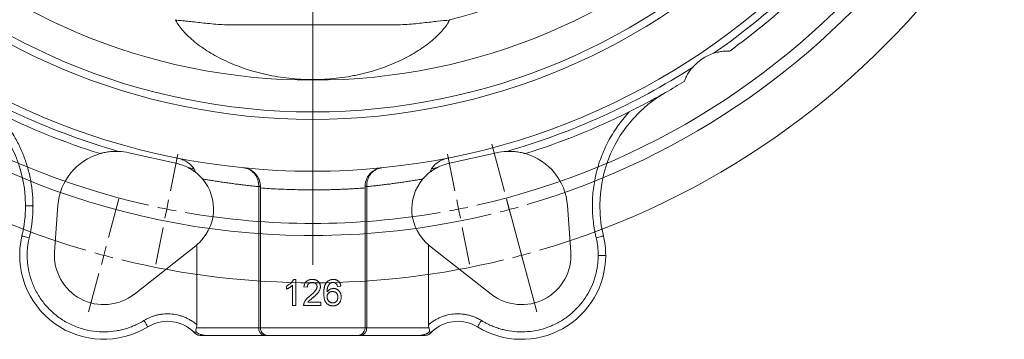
# Model space of a CAD drawing. Header units: millimetres. Extents: x -18 to 812, y -33 to 757.
# Tile 4 of 14: x 128 to 392, y 153 to 238. Entities that reach past the tile are written whole.
import ezdxf

# ---------------------------------------------------------------- set-up
doc = ezdxf.new("R2010")
doc.units = ezdxf.units.MM

# ---------------------------------------------------------------- blocks, each defined once
blk = doc.blocks.new('SW_CENTERMARKSYMBOL_3')
at = {"color": 0, "linetype": 'Continuous', "lineweight": 0}
for p, q in [((55.88, -213.54), (55.88, -419.59)), ((107.18, -399.99), (103.79, -387.34)), ((17.84, -399.8), (19.79, -389.99)), ((93.92, -399.8), (91.97, -389.99)), ((1.29, -412.26), (4.06, -401.92)), ((16.86, -404.7), (17.35, -402.25)), ((94.9, -404.7), (94.41, -402.25)), ((110.46, -412.26), (107.69, -401.92)), ((108.47, -404.82), (107.82, -402.4)), ((16.86, -404.7), (16.37, -407.15)), ((94.9, -404.7), (95.38, -407.15)), ((108.47, -404.82), (109.12, -407.23)), ((15.89, -409.6), (13.93, -419.41)), ((95.87, -409.6), (97.82, -419.41)), ((109.77, -409.65), (113.16, -422.3)), ((0, -417.09), (0.65, -414.67)), ((111.76, -417.09), (111.11, -414.67)), ((0, -417.09), (-0.65, -419.5)), ((111.76, -417.09), (112.41, -419.5)), ((-1.29, -421.92), (-4.06, -432.25)), ((113.05, -421.92), (115.82, -432.25))]:
    blk.add_line(p, q, dxfattribs=at)
for radius, start, end in [(215.9, 106.3269, 253.6731), (215.9, 286.3269, 73.6731), (203.2, 106.4098, 283.5902), (200, 102.6824, 257.3176), (200, 282.6824, 77.3176), (203.2, 286.4098, 73.5902), (200, 258.0338, 258.75), (200, 258.75, 259.4662), (200, 260.1824, 279.8176), (200, 280.5338, 281.25), (200, 281.25, 281.9662), (203.2, 284.2951, 285), (203.2, 285, 285.7049), (215.9, 254.3365, 255), (215.9, 255, 255.6635), (215.9, 256.3269, 283.6731), (215.9, 284.3365, 285), (215.9, 285, 285.6635)]:
    blk.add_arc((55.88, -208.54), radius, start, end, dxfattribs=at)

msp = doc.modelspace()

# ---------------------------------------------------------------- linework, layer by layer
at = {"color": 7, "linetype": 'Continuous', "lineweight": 15}
for p, q in [((170.61, 199.62), (157.72, 202.53)), ((256.04, 202.53), (243.15, 199.62)), ((192.43, 193.47), (192.43, 193.57)), ((192.88, 193.47), (192.43, 193.47)), ((192.43, 193.47), (192.43, 155.58)), ((192.88, 155.58), (192.88, 193.1)), ((221.32, 193.47), (220.88, 193.47)), ((220.88, 193.1), (220.88, 155.58)), ((221.32, 193.57), (221.32, 193.47)), ((221.32, 155.58), (221.32, 193.47)), ((138.73, 188.43), (137.83, 175.99)), ((275.03, 188.43), (275.92, 175.99)), ((175.59, 177.61), (159.17, 164.67)), ((175.88, 156.46), (175.88, 177.84)), ((237.88, 177.84), (237.88, 156.46)), ((254.59, 164.67), (238.16, 177.61)), ((202.39, 168.58), (201.81, 168.58)), ((202.39, 168.58), (202.39, 161.58)), ((199.88, 166.01), (199.88, 166.83)), ((201.49, 161.58), (201.49, 167.04)), ((205.44, 166.52), (204.54, 166.61)), ((214.42, 166.79), (213.52, 166.7)), ((202.39, 161.58), (201.49, 161.58)), ((209.03, 161.58), (204.46, 161.58)), ((205.61, 162.48), (209.03, 162.48)), ((209.03, 162.48), (209.03, 161.58)), ((192.43, 155.58), (175.77, 155.58)), ((192.43, 155.58), (192.88, 155.58)), ((220.88, 155.58), (192.88, 155.58)), ((221.32, 155.58), (220.88, 155.58)), ((237.99, 155.58), (221.32, 155.58)), ((193.99, 153.58), (178.45, 153.58)), ((219.06, 153.58), (194.69, 153.58)), ((235.31, 153.58), (219.77, 153.58))]:
    msp.add_line(p, q, dxfattribs=at)
for radius in [186, 172.1, 170.1, 161.6]:
    msp.add_circle((206.88, 383.58), radius, dxfattribs=at)
for centre, radius, start, end in [((206.88, 383.58), 149.95, 284.1441, 75.8559), ((206.88, 383.58), 190, 305.9545, 312.5755), ((317.99, 217.29), 12.5, 107.9989, 139.5011), ((206.88, 383.58), 190, 299.8004, 301.5455), ((95.06, 188.34), 35, 360, 60.1996), ((318.7, 188.34), 35, 119.8004, 193.3707), ((206.88, 383.58), 190, 243.5254, 252.5755), ((206.88, 383.58), 190, 287.4245, 296.4746), ((154.29, 187.31), 15.6, 77.3015, 87.4983), ((259.47, 187.31), 15.6, 92.5017, 102.6985), ((154.29, 187.31), 15.6, 106.0123, 175.8931), ((259.47, 187.31), 15.6, 4.1069, 73.9877), ((167.86, 187.43), 12.5, 62.9989, 77.3015), ((245.9, 187.43), 12.5, 102.6985, 117.0011), ((167.86, 187.43), 12.5, 309.8997, 40.3703), ((245.9, 187.43), 12.5, 139.6297, 230.1003), ((192.49, 191.88), 1.7, 76.8377, 91.9443), ((221.27, 191.88), 1.7, 88.0557, 103.1623), ((95.06, 188.34), 35, 346.6293, 360), ((151, 175.04), 22.5, 166.6293, 301.6318), ((262.76, 175.04), 22.5, 0, 13.3707), ((167.86, 187.43), 12.5, 308.219, 309.8997), ((245.9, 187.43), 12.5, 230.1003, 231.781), ((151, 175.04), 13.2, 175.8931, 308.219), ((262.76, 175.04), 22.5, 238.3682, 0), ((262.76, 175.04), 13.2, 231.781, 4.1069), ((168.04, 147.37), 10, 51.1397, 121.6318), ((194.24, 155.39), 1.82, 173.7535, 261.9512), ((194.88, 155.58), 2, 180, 233.0768), ((219.51, 155.39), 1.82, 278.0488, 6.2465), ((218.88, 155.58), 2, 306.9232, 0), ((245.71, 147.37), 10, 58.3682, 128.8603), ((176.79, 155.58), 2, 223.2031, 233.0748), ((236.97, 155.58), 2, 306.9252, 316.7969)]:
    msp.add_arc(centre, radius, start, end, dxfattribs=at)
for points in [[(337.41, 248.28), (330.18, 241.31), (322.37, 234.9), (314.13, 229.18)], [(170.19, 238.19), (170.17, 238.14), (170.19, 238.08), (170.22, 238.03)], [(243.48, 238.02), (243.51, 238.08), (243.53, 238.13), (243.52, 238.18)], [(175.07, 198.29), (174.56, 198.38), (174.05, 198.47), (173.54, 198.56)], [(240.22, 198.56), (239.71, 198.47), (239.2, 198.38), (238.68, 198.29)], [(177.38, 195.52), (176.81, 196.2), (176.15, 196.83), (175.42, 197.38)], [(238.33, 197.38), (237.61, 196.83), (236.95, 196.2), (236.37, 195.52)], [(192.88, 193.53), (192.88, 193.39), (192.88, 193.24), (192.88, 193.1)], [(220.88, 193.1), (220.88, 193.24), (220.88, 193.39), (220.88, 193.53)], [(193.99, 153.58), (194.3, 153.58), (194.54, 153.58), (194.69, 153.58)], [(219.06, 153.58), (219.21, 153.58), (219.46, 153.58), (219.77, 153.58)]]:
    msp.add_open_spline(points, degree=3, dxfattribs=at)
for points, knots in [([(243.48, 238.02), (242.95, 237.05), (242.25, 236.08), (240.54, 234.16), (239.54, 233.2), (237.82, 231.8), (237.21, 231.34), (235.94, 230.44), (235.28, 230), (233.2, 228.72), (231.71, 227.9), (229.68, 226.95), (229.27, 226.77), (228.43, 226.4), (228.01, 226.23), (226.72, 225.71), (225.84, 225.38), (223.15, 224.47), (221.27, 223.94), (218.81, 223.39), (218.31, 223.29), (217.31, 223.09), (216.8, 223), (215.26, 222.74), (214.23, 222.6), (211.13, 222.26), (209.04, 222.14), (206.39, 222.14), (205.86, 222.14), (204.8, 222.17), (204.26, 222.19), (202.67, 222.28), (201.62, 222.36), (198.5, 222.7), (196.47, 223.03), (193.99, 223.58), (193.5, 223.7), (192.52, 223.94), (192.04, 224.07), (190.61, 224.47), (189.68, 224.75), (186.97, 225.67), (185.25, 226.36), (181.99, 227.89), (180.49, 228.7), (177.72, 230.42), (176.45, 231.32), (174.73, 232.73), (174.19, 233.2), (173.19, 234.16), (172.73, 234.63), (171.45, 236.08), (170.75, 237.05), (170.22, 238.03)], [0, 0, 0, 0, 0.0625, 0.0625, 0.125, 0.125, 0.15625, 0.15625, 0.1875, 0.1875, 0.25, 0.25, 0.265625, 0.265625, 0.28125, 0.28125, 0.3125, 0.3125, 0.375, 0.375, 0.390625, 0.390625, 0.40625, 0.40625, 0.4375, 0.4375, 0.5, 0.5, 0.515625, 0.515625, 0.53125, 0.53125, 0.5625, 0.5625, 0.625, 0.625, 0.640625, 0.640625, 0.65625, 0.65625, 0.6875, 0.6875, 0.75, 0.75, 0.8125, 0.8125, 0.875, 0.875, 0.90625, 0.90625, 0.9375, 0.9375, 1, 1, 1, 1]), ([(170.22, 238.03), (170.69, 238.01), (171.2, 237.98), (172.27, 237.9), (172.83, 237.84), (174.58, 237.65), (175.84, 237.5), (177.89, 237.27), (178.6, 237.19), (180.05, 237.06), (180.8, 236.99), (182.31, 236.89), (183.09, 236.85), (184.27, 236.81), (184.67, 236.79), (185.47, 236.78), (185.87, 236.78), (187.91, 236.78), (189.58, 236.78), (192.13, 236.78), (192.98, 236.78), (194.7, 236.78), (195.56, 236.78), (199.87, 236.78), (203.34, 236.78), (207.72, 236.78), (208.6, 236.78), (210.36, 236.78), (211.24, 236.78), (213.87, 236.78), (215.61, 236.78), (219.04, 236.78), (220.74, 236.78), (224.09, 236.78), (225.75, 236.78), (227.8, 236.78), (228.2, 236.78), (229.01, 236.79), (229.42, 236.8), (230.61, 236.84), (231.39, 236.88), (233.67, 237.04), (235.11, 237.18), (237.16, 237.41), (237.82, 237.49), (239.1, 237.64), (239.72, 237.71), (241.48, 237.9), (242.53, 238), (243.48, 238.02)], [0, 0, 0, 0, 0.03125, 0.03125, 0.0625, 0.0625, 0.125, 0.125, 0.15625, 0.15625, 0.1875, 0.1875, 0.21875, 0.21875, 0.234375, 0.234375, 0.25, 0.25, 0.3125, 0.3125, 0.34375, 0.34375, 0.375, 0.375, 0.5, 0.5, 0.53125, 0.53125, 0.5625, 0.5625, 0.625, 0.625, 0.6875, 0.6875, 0.75, 0.75, 0.765625, 0.765625, 0.78125, 0.78125, 0.8125, 0.8125, 0.875, 0.875, 0.90625, 0.90625, 0.9375, 0.9375, 1, 1, 1, 1]), ([(318.44, 229.78), (318.44, 229.78), (318.42, 229.78), (318.36, 229.78), (318.32, 229.79), (318.16, 229.79), (318.01, 229.79), (317.67, 229.79), (317.48, 229.78), (317.09, 229.76), (316.88, 229.74), (316.46, 229.7), (316.25, 229.67), (315.82, 229.6), (315.61, 229.56), (314.97, 229.43), (314.55, 229.31), (314.13, 229.18)], [0, 0, 0, 0, 0.0625, 0.0625, 0.125, 0.125, 0.25, 0.25, 0.375, 0.375, 0.5, 0.5, 0.625, 0.625, 0.75, 0.75, 1, 1, 1, 1]), ([(154.97, 202.89), (146.23, 205.4), (137.62, 208.57), (120.97, 216.11), (112.92, 220.49), (105.27, 225.41)], [0, 0, 0, 0, 0.5, 0.5, 1, 1, 1, 1]), ([(308.49, 225.41), (300.84, 220.49), (292.79, 216.11), (276.13, 208.57), (267.53, 205.4), (258.79, 202.89)], [0, 0, 0, 0, 0.5, 0.5, 1, 1, 1, 1]), ([(306.28, 221.66), (306.28, 221.66), (306.29, 221.68), (306.31, 221.73), (306.32, 221.77), (306.38, 221.92), (306.44, 222.06), (306.57, 222.37), (306.65, 222.54), (306.82, 222.9), (306.91, 223.08), (307.11, 223.45), (307.22, 223.64), (307.45, 224.01), (307.57, 224.19), (307.93, 224.72), (308.2, 225.07), (308.49, 225.41)], [0, 0, 0, 0, 0.0625, 0.0625, 0.125, 0.125, 0.25, 0.25, 0.375, 0.375, 0.5, 0.5, 0.625, 0.625, 0.75, 0.75, 1, 1, 1, 1]), ([(291.58, 213.51), (292.42, 213.93), (293.25, 214.35), (294.9, 215.2), (295.72, 215.63), (297.34, 216.5), (298.14, 216.93), (299.73, 217.81), (300.52, 218.26), (301.3, 218.71)], [0, 0, 0, 0, 0.25, 0.25, 0.5, 0.5, 0.75, 0.75, 1, 1, 1, 1]), ([(122.18, 213.51), (122.31, 213.37), (122.57, 213.08), (122.96, 212.64), (123.34, 212.2), (123.71, 211.75), (124.07, 211.3), (124.67, 210.53), (125.48, 209.43), (126.45, 207.96), (127.34, 206.44), (128.44, 204.37), (129.62, 201.7), (130.54, 198.93), (131.11, 196.7), (131.46, 195.02), (131.73, 193.34), (131.9, 191.85), (132, 190.55), (132.05, 189.44), (132.05, 188.71), (132.06, 188.34)], [0, 0, 0, 0, 0.021058, 0.042107, 0.063151, 0.084197, 0.105248, 0.126312, 0.189829, 0.253365, 0.316973, 0.3806, 0.507408, 0.633259, 0.695445, 0.75765, 0.818838, 0.880046, 0.920032, 0.960005, 1, 1, 1, 1]), ([(282.7, 179.78), (282.66, 179.98), (282.56, 180.38), (282.44, 180.97), (282.32, 181.57), (282.21, 182.17), (282.12, 182.77), (282.03, 183.38), (281.89, 184.51), (281.74, 186.18), (281.68, 188.4), (281.75, 190.64), (282.03, 193.67), (282.74, 197.45), (283.92, 201.13), (285.14, 203.98), (286.19, 206.06), (287.37, 208.06), (288.45, 209.66), (289.36, 210.89), (290.07, 211.79), (290.81, 212.66), (291.32, 213.23), (291.58, 213.51)], [0, 0, 0, 0, 0.016808, 0.033605, 0.050396, 0.067185, 0.083978, 0.100777, 0.117589, 0.178268, 0.238961, 0.301185, 0.363423, 0.490073, 0.618034, 0.682197, 0.746375, 0.810189, 0.874018, 0.905526, 0.937005, 0.968487, 1, 1, 1, 1]), ([(149.98, 202.3), (149.98, 202.3), (150, 202.31), (150.08, 202.33), (150.14, 202.35), (150.27, 202.38), (150.35, 202.4), (150.52, 202.45), (150.62, 202.47), (150.92, 202.54), (151.14, 202.59), (151.58, 202.67), (151.82, 202.71), (152.53, 202.82), (153.01, 202.86), (153.98, 202.91), (154.48, 202.91), (154.97, 202.89)], [0, 0, 0, 0, 0.0625, 0.0625, 0.125, 0.125, 0.1875, 0.1875, 0.25, 0.25, 0.375, 0.375, 0.5, 0.5, 0.75, 0.75, 1, 1, 1, 1]), ([(263.77, 202.3), (263.77, 202.3), (263.75, 202.31), (263.68, 202.33), (263.62, 202.35), (263.49, 202.38), (263.41, 202.4), (263.23, 202.45), (263.14, 202.47), (262.84, 202.54), (262.62, 202.59), (262.17, 202.67), (261.94, 202.71), (261.23, 202.82), (260.75, 202.86), (259.77, 202.91), (259.28, 202.91), (258.79, 202.89)], [0, 0, 0, 0, 0.0625, 0.0625, 0.125, 0.125, 0.1875, 0.1875, 0.25, 0.25, 0.375, 0.375, 0.5, 0.5, 0.75, 0.75, 1, 1, 1, 1]), ([(170.42, 201.19), (170.89, 201.1), (171.33, 200.97), (171.99, 200.72), (172.2, 200.63), (172.62, 200.42), (172.83, 200.31), (173.43, 199.95), (173.81, 199.67), (174.5, 199.04), (174.81, 198.69), (175.07, 198.29)], [0, 0, 0, 0, 0.25, 0.25, 0.375, 0.375, 0.5, 0.5, 0.75, 0.75, 1, 1, 1, 1]), ([(238.68, 198.29), (238.95, 198.69), (239.25, 199.04), (239.94, 199.67), (240.32, 199.95), (241.12, 200.43), (241.54, 200.63), (242.42, 200.97), (242.87, 201.1), (243.33, 201.19)], [0, 0, 0, 0, 0.25, 0.25, 0.5, 0.5, 0.75, 0.75, 1, 1, 1, 1]), ([(175.42, 197.38), (175.13, 197.6), (174.83, 197.81), (174.19, 198.21), (173.87, 198.39), (173.54, 198.56)], [0, 0, 0, 0, 0.5, 0.5, 1, 1, 1, 1]), ([(175.42, 197.38), (175.41, 197.54), (175.37, 197.69), (175.25, 198.01), (175.17, 198.15), (175.07, 198.29)], [0, 0, 0, 0, 0.5, 0.5, 1, 1, 1, 1]), ([(192.88, 193.53), (192.88, 193.59), (192.88, 193.72), (192.87, 193.9), (192.85, 194.08), (192.82, 194.27), (192.79, 194.45), (192.73, 194.75), (192.62, 195.15), (192.43, 195.63), (192.19, 196.07), (191.84, 196.61), (191.33, 197.18), (190.65, 197.72), (190.06, 198.05), (189.55, 198.25), (189.19, 198.36), (188.79, 198.45), (188.53, 198.49), (188.38, 198.51)], [0, 0, 0, 0, 0.0204233, 0.0409796, 0.0616955, 0.0825968, 0.103709, 0.1250565, 0.1862777, 0.2505257, 0.311431, 0.3759744, 0.5004635, 0.6255765, 0.749681, 0.8083947, 0.8745611, 0.9267551, 1, 1, 1, 1]), ([(188.38, 198.51), (188.51, 198.49), (188.65, 198.47), (188.91, 198.42), (189.05, 198.39), (189.44, 198.26), (189.69, 198.16), (190.18, 197.9), (190.41, 197.74), (190.85, 197.39), (191.06, 197.19), (191.43, 196.74), (191.6, 196.5), (191.9, 195.98), (192.03, 195.7), (192.23, 195.13), (192.31, 194.82), (192.41, 194.21), (192.44, 193.89), (192.43, 193.57)], [0, 0, 0, 0, 0.0625, 0.0625, 0.125, 0.125, 0.25, 0.25, 0.375, 0.375, 0.5, 0.5, 0.625, 0.625, 0.75, 0.75, 0.875, 0.875, 1, 1, 1, 1]), ([(225.38, 198.51), (225.31, 198.5), (225.19, 198.48), (225.01, 198.46), (224.85, 198.43), (224.72, 198.39), (224.5, 198.34), (224.2, 198.25), (223.7, 198.05), (223.1, 197.72), (222.42, 197.18), (221.91, 196.61), (221.56, 196.07), (221.33, 195.63), (221.14, 195.15), (221.01, 194.69), (220.93, 194.27), (220.89, 193.9), (220.88, 193.65), (220.88, 193.53)], [0, 0, 0, 0, 0.031828, 0.060287, 0.085378, 0.107102, 0.125457, 0.191621, 0.25034, 0.374448, 0.499564, 0.624056, 0.688597, 0.749508, 0.813753, 0.87498, 0.917426, 0.959031, 1, 1, 1, 1]), ([(221.32, 193.57), (221.32, 193.89), (221.35, 194.21), (221.45, 194.82), (221.53, 195.12), (221.73, 195.7), (221.86, 195.98), (222.15, 196.5), (222.32, 196.74), (222.7, 197.19), (222.9, 197.39), (223.34, 197.74), (223.58, 197.9), (224.06, 198.16), (224.32, 198.26), (224.71, 198.39), (224.84, 198.42), (225.11, 198.47), (225.25, 198.49), (225.38, 198.51)], [0, 0, 0, 0, 0.125, 0.125, 0.25, 0.25, 0.375, 0.375, 0.5, 0.5, 0.625, 0.625, 0.75, 0.75, 0.875, 0.875, 0.9375, 0.9375, 1, 1, 1, 1]), ([(240.22, 198.56), (239.89, 198.39), (239.56, 198.21), (238.93, 197.81), (238.63, 197.6), (238.33, 197.38)], [0, 0, 0, 0, 0.5, 0.5, 1, 1, 1, 1]), ([(238.68, 198.29), (238.59, 198.15), (238.51, 198.01), (238.38, 197.7), (238.34, 197.54), (238.33, 197.38)], [0, 0, 0, 0, 0.5, 0.5, 1, 1, 1, 1]), ([(192.43, 193.47), (191.97, 193.51), (191.06, 193.6), (189.68, 193.75), (188.31, 193.91), (186.94, 194.07), (185.57, 194.25), (184.2, 194.44), (182.84, 194.63), (181.47, 194.84), (180.11, 195.06), (178.75, 195.28), (177.84, 195.44), (177.38, 195.52)], [0, 0, 0, 0, 0.091181, 0.182302, 0.273365, 0.364371, 0.455323, 0.546223, 0.637072, 0.727872, 0.818625, 0.909334, 1, 1, 1, 1]), ([(236.37, 195.52), (235.92, 195.44), (235.01, 195.28), (233.65, 195.06), (232.28, 194.84), (230.92, 194.63), (229.55, 194.44), (228.18, 194.25), (226.81, 194.07), (225.44, 193.91), (224.07, 193.75), (222.7, 193.6), (221.78, 193.51), (221.32, 193.47)], [0, 0, 0, 0, 0.090666, 0.181375, 0.272128, 0.362928, 0.453777, 0.544677, 0.635629, 0.726635, 0.817698, 0.908819, 1, 1, 1, 1]), ([(220.88, 193.1), (220.41, 193.06), (219.48, 193), (218.08, 192.91), (216.68, 192.83), (215.28, 192.77), (213.88, 192.71), (212.48, 192.66), (211.08, 192.63), (209.68, 192.6), (208.28, 192.59), (206.57, 192.58), (204.54, 192.59), (202.21, 192.64), (199.87, 192.71), (197.54, 192.81), (195.21, 192.93), (193.66, 193.04), (192.88, 193.1)], [0, 0, 0, 0, 0.0500146, 0.1000189, 0.1500154, 0.2000069, 0.249996, 0.2999855, 0.3499781, 0.3999764, 0.4499831, 0.500001, 0.5833525, 0.66668, 0.749996, 0.8333131, 0.9166436, 1, 1, 1, 1]), ([(130.06, 188.34), (130.06, 188.34), (130.1, 188.34), (130.3, 188.34), (130.45, 188.34), (130.84, 188.34), (131.08, 188.34), (131.57, 188.34), (131.82, 188.34), (132.06, 188.34)], [0, 0, 0, 0, 0.25, 0.25, 0.5, 0.5, 0.75, 0.75, 1, 1, 1, 1]), ([(132.06, 188.34), (132.06, 188.13), (132.05, 187.72), (132.04, 187.1), (132.01, 186.49), (131.98, 185.87), (131.93, 185.26), (131.87, 184.64), (131.79, 183.88), (131.67, 182.96), (131.5, 181.89), (131.3, 180.83), (131.14, 180.13), (131.05, 179.78)], [0, 0, 0, 0, 0.071472, 0.142897, 0.214294, 0.285684, 0.357086, 0.42852, 0.500006, 0.625047, 0.749988, 0.874937, 1, 1, 1, 1]), ([(131.05, 179.78), (130.83, 179.84), (130.58, 179.89), (130.1, 180.01), (129.87, 180.06), (129.49, 180.15), (129.34, 180.19), (129.15, 180.23), (129.11, 180.24), (129.11, 180.24)], [0, 0, 0, 0, 0.25, 0.25, 0.5, 0.5, 0.75, 0.75, 1, 1, 1, 1]), ([(131.05, 179.78), (131.02, 179.65), (130.96, 179.38), (130.88, 178.98), (130.81, 178.58), (130.74, 178.17), (130.68, 177.77), (130.59, 177.06), (130.51, 176.04), (130.49, 174.69), (130.56, 173.31), (130.79, 171.38), (131.36, 168.91), (132.52, 165.98), (134.18, 163.16), (136.34, 160.57), (138.93, 158.35), (141.85, 156.59), (144.98, 155.35), (148.19, 154.65), (151.34, 154.47), (153.85, 154.7), (155.76, 155.08), (157.09, 155.45), (158.37, 155.9), (159.44, 156.35), (160.32, 156.78), (161.05, 157.16), (161.52, 157.45), (161.75, 157.59)], [0, 0, 0, 0, 0.008497, 0.016988, 0.025475, 0.033964, 0.042456, 0.050956, 0.078344, 0.105742, 0.13502, 0.164308, 0.226404, 0.291679, 0.359561, 0.429298, 0.500001, 0.570705, 0.640442, 0.708323, 0.773598, 0.835694, 0.864972, 0.89426, 0.921648, 0.949046, 0.966033, 0.983009, 1, 1, 1, 1]), ([(284.65, 180.24), (284.65, 180.24), (284.61, 180.23), (284.42, 180.19), (284.27, 180.15), (283.89, 180.06), (283.66, 180.01), (283.18, 179.89), (282.93, 179.84), (282.7, 179.78)], [0, 0, 0, 0, 0.25, 0.25, 0.5, 0.5, 0.75, 0.75, 1, 1, 1, 1]), ([(283.26, 175.04), (283.26, 175.17), (283.26, 175.44), (283.24, 175.84), (283.22, 176.24), (283.2, 176.63), (283.16, 177.03), (283.11, 177.56), (283.01, 178.22), (282.88, 179), (282.76, 179.52), (282.7, 179.78)], [0, 0, 0, 0, 0.0833733, 0.1666893, 0.2499796, 0.3332758, 0.4166093, 0.5000117, 0.6666932, 0.8332718, 1, 1, 1, 1]), ([(252.01, 157.59), (252.14, 157.51), (252.4, 157.35), (252.8, 157.12), (253.21, 156.9), (253.62, 156.69), (254.26, 156.38), (255.15, 155.99), (256.33, 155.56), (257.55, 155.2), (259.27, 154.81), (261.53, 154.51), (264.35, 154.54), (267.23, 154.96), (270.07, 155.81), (272.79, 157.08), (275.29, 158.73), (277.51, 160.7), (279.38, 162.93), (280.88, 165.32), (281.82, 167.4), (282.38, 169.07), (282.71, 170.3), (282.97, 171.52), (283.12, 172.58), (283.2, 173.5), (283.25, 174.27), (283.25, 174.78), (283.26, 175.04)], [0, 0, 0, 0, 0.01062, 0.021233, 0.031844, 0.042459, 0.053082, 0.081242, 0.109412, 0.139133, 0.168865, 0.231163, 0.295969, 0.362793, 0.431031, 0.500001, 0.568971, 0.637209, 0.704033, 0.768839, 0.831137, 0.860857, 0.89059, 0.918749, 0.94692, 0.964615, 0.9823, 1, 1, 1, 1]), ([(283.26, 175.04), (283.49, 175.04), (283.75, 175.04), (284.24, 175.04), (284.48, 175.04), (284.87, 175.04), (285.02, 175.04), (285.21, 175.04), (285.26, 175.04), (285.26, 175.04)], [0, 0, 0, 0, 0.25, 0.25, 0.5, 0.5, 0.75, 0.75, 1, 1, 1, 1]), ([(199.88, 166.83), (199.99, 166.89), (200.21, 167.01), (200.52, 167.2), (200.82, 167.42), (201.08, 167.64), (201.32, 167.88), (201.52, 168.12), (201.69, 168.35), (201.77, 168.51), (201.81, 168.58)], [0, 0, 0, 0, 0.142657, 0.281169, 0.416977, 0.550852, 0.678364, 0.795032, 0.901998, 1, 1, 1, 1]), ([(204.54, 166.61), (204.55, 166.69), (204.57, 166.84), (204.62, 167.06), (204.68, 167.27), (204.75, 167.46), (204.85, 167.63), (204.95, 167.8), (205.08, 167.95), (205.22, 168.08), (205.37, 168.2), (205.53, 168.3), (205.71, 168.39), (205.9, 168.46), (206.11, 168.52), (206.32, 168.55), (206.55, 168.58), (206.71, 168.58), (206.79, 168.58)], [0, 0, 0, 0, 0.070675, 0.137493, 0.201473, 0.262869, 0.32255, 0.380737, 0.43822, 0.495487, 0.553484, 0.611346, 0.670644, 0.731587, 0.794183, 0.859445, 0.928208, 1, 1, 1, 1]), ([(206.79, 168.58), (206.87, 168.58), (207.03, 168.58), (207.26, 168.55), (207.47, 168.51), (207.68, 168.45), (207.87, 168.37), (208.05, 168.27), (208.21, 168.16), (208.36, 168.03), (208.5, 167.89), (208.62, 167.74), (208.72, 167.58), (208.8, 167.41), (208.86, 167.23), (208.91, 167.05), (208.94, 166.85), (208.94, 166.72), (208.94, 166.65)], [0, 0, 0, 0, 0.074712, 0.145539, 0.213339, 0.278615, 0.342094, 0.40389, 0.465063, 0.526577, 0.587328, 0.64638, 0.704345, 0.761672, 0.819418, 0.878039, 0.937796, 1, 1, 1, 1]), ([(210.6, 167.79), (210.66, 167.85), (210.77, 167.98), (210.96, 168.14), (211.16, 168.28), (211.38, 168.39), (211.62, 168.48), (211.86, 168.54), (212.13, 168.58), (212.3, 168.58), (212.4, 168.58)], [0, 0, 0, 0, 0.125625, 0.247619, 0.368528, 0.488104, 0.609878, 0.735382, 0.864448, 1, 1, 1, 1]), ([(212.4, 168.58), (212.46, 168.58), (212.6, 168.58), (212.8, 168.56), (212.98, 168.52), (213.16, 168.47), (213.33, 168.4), (213.49, 168.32), (213.64, 168.22), (213.77, 168.11), (213.9, 167.98), (214.02, 167.85), (214.12, 167.7), (214.21, 167.54), (214.28, 167.37), (214.34, 167.19), (214.39, 166.99), (214.41, 166.86), (214.42, 166.79)], [0, 0, 0, 0, 0.068499, 0.134572, 0.198208, 0.259784, 0.319951, 0.379508, 0.438814, 0.498497, 0.558182, 0.617438, 0.677522, 0.737959, 0.80033, 0.86409, 0.930622, 1, 1, 1, 1]), ([(201.49, 167.04), (201.44, 166.99), (201.33, 166.89), (201.15, 166.74), (200.95, 166.59), (200.73, 166.45), (200.5, 166.31), (200.29, 166.19), (200.08, 166.09), (199.94, 166.03), (199.88, 166.01)], [0, 0, 0, 0, 0.11167, 0.232094, 0.362743, 0.502558, 0.641525, 0.771098, 0.890162, 1, 1, 1, 1]), ([(206.77, 167.78), (206.72, 167.78), (206.63, 167.77), (206.49, 167.76), (206.35, 167.73), (206.23, 167.7), (206.11, 167.65), (206, 167.59), (205.9, 167.52), (205.81, 167.44), (205.72, 167.36), (205.65, 167.26), (205.58, 167.16), (205.53, 167.05), (205.49, 166.93), (205.46, 166.8), (205.45, 166.66), (205.44, 166.57), (205.44, 166.52)], [0, 0, 0, 0, 0.070696, 0.138358, 0.20337, 0.2657, 0.327256, 0.386512, 0.445858, 0.505173, 0.56378, 0.622343, 0.680824, 0.739795, 0.800801, 0.864239, 0.930631, 1, 1, 1, 1]), ([(206.16, 164.2), (206.25, 164.28), (206.43, 164.42), (206.67, 164.64), (206.9, 164.84), (207.09, 165.03), (207.27, 165.21), (207.42, 165.37), (207.55, 165.51), (207.66, 165.65), (207.75, 165.78), (207.83, 165.91), (207.9, 166.03), (207.95, 166.16), (207.99, 166.28), (208.02, 166.4), (208.04, 166.52), (208.04, 166.6), (208.04, 166.64)], [0, 0, 0, 0, 0.11141, 0.214526, 0.309417, 0.396087, 0.474284, 0.544374, 0.60642, 0.660582, 0.709794, 0.756451, 0.800767, 0.843168, 0.884295, 0.923885, 0.962359, 1, 1, 1, 1]), ([(208.04, 166.64), (208.04, 166.68), (208.04, 166.76), (208.02, 166.87), (208, 166.98), (207.96, 167.08), (207.91, 167.18), (207.85, 167.28), (207.77, 167.37), (207.69, 167.45), (207.6, 167.53), (207.5, 167.59), (207.4, 167.65), (207.28, 167.7), (207.16, 167.73), (207.04, 167.76), (206.91, 167.77), (206.82, 167.78), (206.77, 167.78)], [0, 0, 0, 0, 0.061762, 0.121174, 0.179421, 0.236843, 0.294322, 0.353191, 0.412721, 0.474522, 0.537057, 0.599591, 0.662367, 0.725246, 0.790316, 0.857724, 0.927232, 1, 1, 1, 1]), ([(208.94, 166.65), (208.94, 166.58), (208.94, 166.44), (208.91, 166.24), (208.85, 166.03), (208.79, 165.83), (208.69, 165.62), (208.58, 165.41), (208.43, 165.19), (208.29, 165.01), (208.16, 164.86), (208.04, 164.73), (207.91, 164.6), (207.76, 164.45), (207.59, 164.3), (207.41, 164.13), (207.21, 163.96), (207.07, 163.84), (207, 163.78)], [0, 0, 0, 0, 0.057945, 0.116018, 0.174826, 0.234683, 0.296827, 0.364061, 0.436192, 0.51426, 0.556976, 0.604856, 0.657675, 0.715751, 0.77884, 0.847501, 0.921228, 1, 1, 1, 1]), ([(209.84, 164.86), (209.84, 164.94), (209.84, 165.11), (209.85, 165.34), (209.86, 165.58), (209.89, 165.8), (209.91, 166.01), (209.95, 166.21), (209.98, 166.41), (210.03, 166.6), (210.08, 166.78), (210.14, 166.95), (210.2, 167.11), (210.27, 167.26), (210.34, 167.41), (210.42, 167.54), (210.51, 167.67), (210.57, 167.75), (210.6, 167.79)], [0, 0, 0, 0, 0.080034, 0.157854, 0.232564, 0.304731, 0.374384, 0.441663, 0.506048, 0.568692, 0.628715, 0.687238, 0.743227, 0.797567, 0.850239, 0.901629, 0.951067, 1, 1, 1, 1]), ([(211.57, 167.57), (211.51, 167.52), (211.39, 167.42), (211.24, 167.24), (211.1, 167.02), (210.99, 166.82), (210.92, 166.64), (210.87, 166.49), (210.83, 166.32), (210.8, 166.14), (210.77, 165.93), (210.75, 165.72), (210.74, 165.48), (210.74, 165.32), (210.74, 165.24)], [0, 0, 0, 0, 0.088609, 0.181893, 0.280787, 0.38702, 0.444107, 0.506454, 0.574396, 0.647656, 0.726426, 0.811458, 0.90278, 1, 1, 1, 1]), ([(210.74, 165.24), (210.79, 165.31), (210.89, 165.46), (211.08, 165.65), (211.28, 165.81), (211.49, 165.94), (211.72, 166.04), (211.95, 166.11), (212.19, 166.15), (212.36, 166.16), (212.44, 166.16)], [0, 0, 0, 0, 0.13549, 0.265229, 0.390778, 0.51542, 0.638317, 0.759642, 0.878902, 1, 1, 1, 1]), ([(212.34, 167.78), (212.27, 167.77), (212.14, 167.77), (211.94, 167.73), (211.75, 167.66), (211.63, 167.6), (211.57, 167.57)], [0, 0, 0, 0, 0.252584, 0.499095, 0.747119, 1, 1, 1, 1]), ([(213.2, 167.42), (213.17, 167.45), (213.11, 167.5), (213.01, 167.58), (212.91, 167.64), (212.81, 167.69), (212.7, 167.73), (212.58, 167.76), (212.46, 167.77), (212.38, 167.78), (212.34, 167.78)], [0, 0, 0, 0, 0.128545, 0.252818, 0.375212, 0.497113, 0.618546, 0.742222, 0.869458, 1, 1, 1, 1]), ([(212.44, 166.16), (212.51, 166.16), (212.65, 166.16), (212.85, 166.13), (213.05, 166.07), (213.24, 166.01), (213.41, 165.91), (213.59, 165.81), (213.75, 165.68), (213.91, 165.53), (214.05, 165.37), (214.17, 165.19), (214.27, 165), (214.36, 164.8), (214.42, 164.59), (214.47, 164.37), (214.5, 164.13), (214.5, 163.97), (214.51, 163.89)], [0, 0, 0, 0, 0.061347, 0.121203, 0.179863, 0.238152, 0.296252, 0.35519, 0.415676, 0.478379, 0.541524, 0.603977, 0.666513, 0.729491, 0.79371, 0.859736, 0.928449, 1, 1, 1, 1]), ([(213.52, 166.7), (213.5, 166.78), (213.46, 166.92), (213.39, 167.12), (213.3, 167.29), (213.23, 167.38), (213.2, 167.42)], [0, 0, 0, 0, 0.299802, 0.564331, 0.796204, 1, 1, 1, 1]), ([(204.55, 162.21), (204.58, 162.29), (204.64, 162.46), (204.76, 162.7), (204.91, 162.94), (205.05, 163.13), (205.17, 163.29), (205.28, 163.41), (205.4, 163.53), (205.53, 163.66), (205.67, 163.79), (205.83, 163.93), (205.99, 164.06), (206.1, 164.16), (206.16, 164.2)], [0, 0, 0, 0, 0.100388, 0.204407, 0.310686, 0.422157, 0.480685, 0.543238, 0.6095, 0.679555, 0.753841, 0.831641, 0.913813, 1, 1, 1, 1]), ([(207, 163.78), (206.94, 163.73), (206.82, 163.63), (206.66, 163.5), (206.51, 163.37), (206.37, 163.26), (206.26, 163.16), (206.15, 163.07), (206.07, 163), (205.94, 162.88), (205.78, 162.72), (205.66, 162.56), (205.61, 162.48)], [0, 0, 0, 0, 0.1242, 0.23683, 0.339495, 0.431254, 0.511455, 0.581223, 0.640495, 0.688308, 0.850333, 1, 1, 1, 1]), ([(212.29, 161.49), (212.21, 161.5), (212.03, 161.5), (211.78, 161.54), (211.54, 161.6), (211.31, 161.69), (211.09, 161.8), (210.89, 161.93), (210.7, 162.09), (210.52, 162.28), (210.36, 162.49), (210.22, 162.74), (210.1, 163.01), (210, 163.32), (209.93, 163.66), (209.88, 164.03), (209.85, 164.44), (209.84, 164.72), (209.84, 164.86)], [0, 0, 0, 0, 0.056157, 0.110133, 0.162537, 0.213912, 0.265146, 0.31651, 0.369179, 0.423123, 0.479276, 0.538691, 0.601978, 0.670125, 0.74365, 0.82281, 0.908261, 1, 1, 1, 1]), ([(210.74, 163.91), (210.74, 163.96), (210.74, 164.06), (210.76, 164.21), (210.79, 164.36), (210.84, 164.49), (210.9, 164.62), (210.97, 164.74), (211.06, 164.85), (211.16, 164.96), (211.27, 165.05), (211.38, 165.13), (211.5, 165.2), (211.63, 165.26), (211.76, 165.3), (211.9, 165.33), (212.04, 165.35), (212.14, 165.35), (212.19, 165.35)], [0, 0, 0, 0, 0.06911, 0.135044, 0.198335, 0.260937, 0.321881, 0.382447, 0.44343, 0.506089, 0.568915, 0.629785, 0.690262, 0.750438, 0.810914, 0.872282, 0.935188, 1, 1, 1, 1]), ([(212.23, 162.3), (212.15, 162.3), (212.02, 162.31), (211.82, 162.35), (211.63, 162.41), (211.46, 162.5), (211.3, 162.61), (211.16, 162.75), (211.03, 162.91), (210.93, 163.09), (210.84, 163.29), (210.78, 163.49), (210.74, 163.7), (210.74, 163.84), (210.74, 163.91)], [0, 0, 0, 0, 0.086177, 0.168507, 0.247942, 0.327194, 0.406461, 0.486356, 0.568492, 0.65485, 0.742427, 0.828778, 0.913823, 1, 1, 1, 1]), ([(212.19, 165.35), (212.24, 165.35), (212.35, 165.35), (212.5, 165.33), (212.64, 165.3), (212.78, 165.26), (212.9, 165.2), (213.02, 165.13), (213.13, 165.05), (213.23, 164.95), (213.32, 164.85), (213.4, 164.74), (213.46, 164.61), (213.52, 164.48), (213.56, 164.34), (213.59, 164.19), (213.61, 164.03), (213.61, 163.92), (213.61, 163.86)], [0, 0, 0, 0, 0.068621, 0.134135, 0.196906, 0.257593, 0.316292, 0.374274, 0.432266, 0.490992, 0.549848, 0.608746, 0.668762, 0.729755, 0.792561, 0.858748, 0.927771, 1, 1, 1, 1]), ([(213.61, 163.86), (213.61, 163.8), (213.61, 163.69), (213.59, 163.52), (213.56, 163.36), (213.51, 163.22), (213.46, 163.08), (213.39, 162.95), (213.32, 162.83), (213.23, 162.72), (213.13, 162.62), (213.02, 162.54), (212.9, 162.46), (212.78, 162.4), (212.65, 162.36), (212.52, 162.33), (212.37, 162.31), (212.28, 162.3), (212.23, 162.3)], [0, 0, 0, 0, 0.074682, 0.146166, 0.213739, 0.278948, 0.342272, 0.403709, 0.464492, 0.524742, 0.584281, 0.642941, 0.7001, 0.757252, 0.815617, 0.875146, 0.936035, 1, 1, 1, 1]), ([(214.51, 163.89), (214.5, 163.78), (214.5, 163.57), (214.44, 163.25), (214.35, 162.95), (214.25, 162.71), (214.15, 162.53), (214.06, 162.4), (213.98, 162.28), (213.88, 162.16), (213.78, 162.06), (213.67, 161.96), (213.55, 161.87), (213.43, 161.79), (213.3, 161.72), (213.17, 161.66), (213.04, 161.61), (212.9, 161.57), (212.75, 161.53), (212.6, 161.51), (212.45, 161.5), (212.35, 161.49), (212.29, 161.49)], [0, 0, 0, 0, 0.088899, 0.17544, 0.261633, 0.34801, 0.390819, 0.432814, 0.473776, 0.514166, 0.554107, 0.594121, 0.63362, 0.673585, 0.71348, 0.75336, 0.792891, 0.833007, 0.873643, 0.914893, 0.95695, 1, 1, 1, 1]), ([(204.55, 162.21), (204.53, 162.16), (204.5, 162.06), (204.47, 161.9), (204.45, 161.74), (204.46, 161.64), (204.46, 161.58)], [0, 0, 0, 0, 0.249593, 0.49556, 0.747357, 1, 1, 1, 1]), ([(161.75, 157.59), (161.85, 157.65), (162.05, 157.76), (162.35, 157.93), (162.65, 158.09), (162.96, 158.24), (163.45, 158.46), (164.12, 158.72), (165, 158.99), (165.91, 159.19), (167.18, 159.37), (168.8, 159.4), (170.42, 159.16), (171.69, 158.82), (172.61, 158.48), (173.5, 158.07), (174.25, 157.65), (174.88, 157.24), (175.39, 156.87), (175.72, 156.59), (175.88, 156.46)], [0, 0, 0, 0, 0.022793, 0.04556, 0.068321, 0.091095, 0.113899, 0.17373, 0.233595, 0.295833, 0.358106, 0.486007, 0.615825, 0.680873, 0.745953, 0.810232, 0.874545, 0.916375, 0.958154, 1, 1, 1, 1]), ([(237.88, 156.46), (237.96, 156.53), (238.12, 156.66), (238.37, 156.86), (238.62, 157.05), (238.88, 157.24), (239.14, 157.41), (239.59, 157.7), (240.25, 158.07), (241.14, 158.48), (242.07, 158.82), (243.34, 159.16), (244.96, 159.4), (246.58, 159.37), (247.84, 159.19), (248.75, 158.99), (249.63, 158.72), (250.38, 158.43), (251, 158.15), (251.51, 157.88), (251.84, 157.68), (252.01, 157.59)], [0, 0, 0, 0, 0.0209303, 0.0418334, 0.0627238, 0.0836163, 0.1045253, 0.1254655, 0.1897429, 0.2540563, 0.3191028, 0.384184, 0.5140015, 0.6419019, 0.7041397, 0.7664124, 0.8262429, 0.8861084, 0.9240789, 0.9620136, 1, 1, 1, 1]), ([(161.75, 157.59), (161.88, 157.38), (162.01, 157.16), (162.27, 156.74), (162.4, 156.54), (162.6, 156.21), (162.68, 156.08), (162.78, 155.92), (162.8, 155.88), (162.8, 155.88)], [0, 0, 0, 0, 0.25, 0.25, 0.5, 0.5, 0.75, 0.75, 1, 1, 1, 1]), ([(178.45, 153.58), (178.27, 153.58), (178.09, 153.6), (177.74, 153.65), (177.57, 153.69), (177.06, 153.81), (176.74, 153.92), (176.36, 154.08), (176.28, 154.11), (176.13, 154.18), (176.06, 154.22), (175.91, 154.31), (175.84, 154.36), (175.74, 154.46), (175.72, 154.5), (175.68, 154.57), (175.67, 154.61), (175.64, 154.73), (175.64, 154.8), (175.65, 154.95), (175.65, 155.03), (175.69, 155.26), (175.72, 155.42), (175.77, 155.58)], [0, 0, 0, 0, 0.125, 0.125, 0.25, 0.25, 0.5, 0.5, 0.5625, 0.5625, 0.625, 0.625, 0.6875, 0.6875, 0.71875, 0.71875, 0.75, 0.75, 0.8125, 0.8125, 0.875, 0.875, 1, 1, 1, 1]), ([(175.77, 155.58), (175.81, 155.72), (175.84, 155.86), (175.87, 156.16), (175.88, 156.31), (175.88, 156.46)], [0, 0, 0, 0, 0.5, 0.5, 1, 1, 1, 1]), ([(237.99, 155.58), (238.04, 155.42), (238.07, 155.26), (238.1, 155.03), (238.11, 154.95), (238.11, 154.8), (238.11, 154.72), (238.09, 154.61), (238.07, 154.57), (238.04, 154.49), (238.01, 154.46), (237.95, 154.39), (237.91, 154.36), (237.84, 154.31), (237.81, 154.29), (237.7, 154.22), (237.62, 154.18), (237.48, 154.11), (237.4, 154.08), (237.02, 153.92), (236.69, 153.81), (236.19, 153.69), (236.02, 153.65), (235.67, 153.6), (235.49, 153.58), (235.31, 153.58)], [0, 0, 0, 0, 0.125, 0.125, 0.1875, 0.1875, 0.25, 0.25, 0.28125, 0.28125, 0.3125, 0.3125, 0.34375, 0.34375, 0.375, 0.375, 0.4375, 0.4375, 0.5, 0.5, 0.75, 0.75, 0.875, 0.875, 1, 1, 1, 1]), ([(237.88, 156.46), (237.88, 156.31), (237.89, 156.16), (237.92, 155.87), (237.95, 155.72), (237.99, 155.58)], [0, 0, 0, 0, 0.5, 0.5, 1, 1, 1, 1]), ([(250.96, 155.88), (250.96, 155.88), (250.98, 155.92), (251.08, 156.08), (251.16, 156.21), (251.36, 156.54), (251.49, 156.74), (251.75, 157.16), (251.88, 157.38), (252.01, 157.59)], [0, 0, 0, 0, 0.25, 0.25, 0.5, 0.5, 0.75, 0.75, 1, 1, 1, 1]), ([(174.32, 155.16), (174.43, 155.07), (174.54, 154.98), (174.78, 154.81), (174.9, 154.73), (175.09, 154.6), (175.16, 154.56), (175.26, 154.48), (175.29, 154.45), (175.35, 154.39), (175.38, 154.36), (175.46, 154.26), (175.49, 154.19), (175.54, 154.08), (175.57, 154.03), (175.59, 153.99)], [0, 0, 0, 0, 0.25, 0.25, 0.5, 0.5, 0.625, 0.625, 0.6875, 0.6875, 0.75, 0.75, 0.875, 0.875, 1, 1, 1, 1]), ([(175.33, 154.21), (175.25, 154.3), (175.16, 154.4), (174.98, 154.57), (174.9, 154.65), (174.64, 154.89), (174.48, 155.03), (174.32, 155.16)], [0, 0, 0, 0, 0.25, 0.25, 0.5, 0.5, 1, 1, 1, 1]), ([(175.59, 153.99), (175.75, 153.87), (175.93, 153.77), (176.32, 153.63), (176.55, 153.58), (176.79, 153.58)], [0, 0, 0, 0, 0.5, 0.5, 1, 1, 1, 1]), ([(176.79, 153.58), (177.04, 153.58), (177.3, 153.58), (177.72, 153.58), (177.87, 153.58), (178.16, 153.58), (178.3, 153.58), (178.45, 153.58)], [0, 0, 0, 0, 0.5, 0.5, 0.75, 0.75, 1, 1, 1, 1]), ([(194.69, 153.58), (194.66, 153.58), (194.6, 153.59), (194.5, 153.6), (194.4, 153.62), (194.3, 153.65), (194.18, 153.69), (194.06, 153.74), (193.94, 153.81), (193.81, 153.89), (193.72, 153.95), (193.68, 153.99)], [0, 0, 0, 0, 0.0970546, 0.1960601, 0.2967079, 0.3986821, 0.5016651, 0.6245608, 0.7503691, 0.8725044, 1, 1, 1, 1]), ([(220.08, 153.99), (220.05, 153.96), (219.99, 153.92), (219.91, 153.86), (219.81, 153.8), (219.69, 153.74), (219.55, 153.68), (219.39, 153.63), (219.22, 153.59), (219.12, 153.59), (219.06, 153.58)], [0, 0, 0, 0, 0.0855749, 0.1688645, 0.2496731, 0.3754914, 0.4983968, 0.6694736, 0.8371599, 1, 1, 1, 1]), ([(235.31, 153.58), (235.6, 153.58), (235.89, 153.58), (236.31, 153.58), (236.45, 153.58), (236.72, 153.58), (236.84, 153.58), (236.97, 153.58)], [0, 0, 0, 0, 0.5, 0.5, 0.75, 0.75, 1, 1, 1, 1]), ([(236.97, 153.58), (237.21, 153.58), (237.43, 153.63), (237.83, 153.77), (238.01, 153.87), (238.17, 153.99)], [0, 0, 0, 0, 0.5, 0.5, 1, 1, 1, 1]), ([(238.17, 153.99), (238.19, 154.03), (238.21, 154.08), (238.27, 154.2), (238.3, 154.26), (238.38, 154.36), (238.41, 154.4), (238.47, 154.46), (238.5, 154.48), (238.6, 154.56), (238.67, 154.6), (238.86, 154.73), (238.98, 154.81), (239.22, 154.98), (239.33, 155.07), (239.44, 155.16)], [0, 0, 0, 0, 0.125, 0.125, 0.25, 0.25, 0.3125, 0.3125, 0.375, 0.375, 0.5, 0.5, 0.75, 0.75, 1, 1, 1, 1]), ([(239.44, 155.16), (239.28, 155.03), (239.12, 154.89), (238.86, 154.66), (238.77, 154.57), (238.6, 154.4), (238.51, 154.3), (238.42, 154.21)], [0, 0, 0, 0, 0.5, 0.5, 0.75, 0.75, 1, 1, 1, 1])]:
    msp.add_open_spline(points, degree=3, knots=knots, dxfattribs=at)

# ---------------------------------------------------------------- block references
at = {"color": 7, "linetype": 'Continuous', "lineweight": 0}
msp.add_blockref('SW_CENTERMARKSYMBOL_3', (151, 592.13), dxfattribs=at)

doc.saveas('drawing.dxf')
